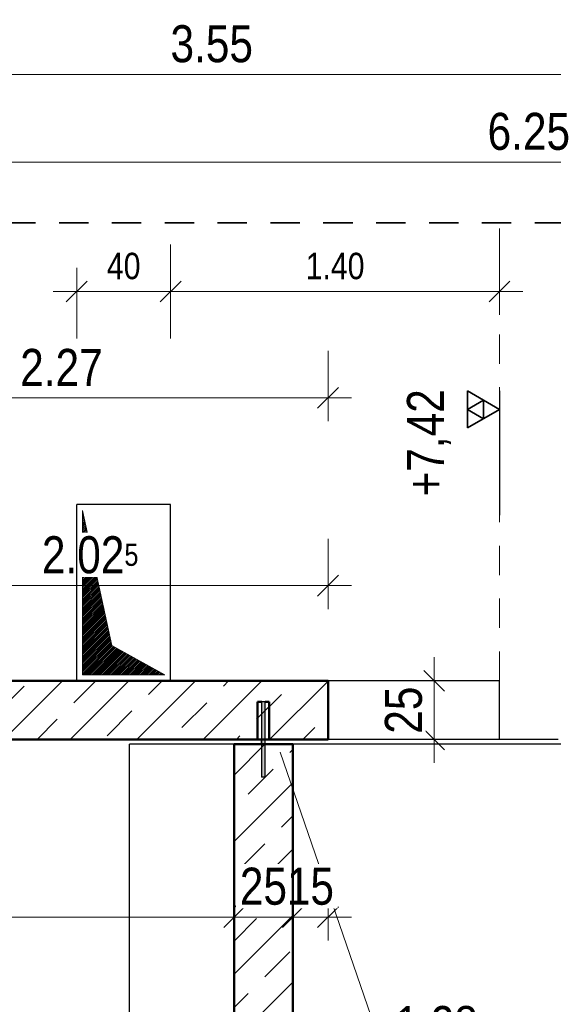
# Model space of a CAD drawing. Header units: millimetres. Extents: x -13 to 146, y -13 to 60.
# Tile 143 of 170: x 54.53 to 56.81, y 15.01 to 19.21. Entities that reach past the tile are written whole.
import ezdxf

# ---------------------------------------------------------------- set-up
doc = ezdxf.new("R2010")
doc.units = ezdxf.units.MM
doc.linetypes.add('HIDDEN', pattern=[0.375, 0.25, -0.125])
for name, color, linetype, lineweight in [('Achsen', 7, 'Continuous', 20), ('Geschnittene Kanten', 7, 'Continuous', 20), ('Schraffuren', 7, 'Continuous', 20), ('WPG_Lüftung Durchbrüche', 7, 'Continuous', 20)]:
    doc.layers.add(name, color=color, linetype=linetype, lineweight=lineweight)
doc.styles.add('Arial Narrow', font='ARIALN.TTF')
doc.dimstyles.new('Arch_Strakon_dimstyle', dxfattribs={"dimtxt": 11.25, "dimasz": 1, "dimexe": 1.25, "dimexo": 0.0625, "dimgap": 1, "dimtad": 0, "dimdec": 5, "dimzin": 12, "dimdsep": 46, "dimtxsty": 'Arial Narrow', "dimblk": 'Arrowhead_Tick', "dimsah": 1, "dimcen": 0, "dimse1": 1, "dimse2": 1, "dimclrd": 6, "dimclrt": 3, "dimazin": 0, "dimtfac": 1, "dimtdec": 4, "dimtmove": 0, "dimatfit": 3, "dimldrblk": 'NONE', "dimfxl": 1, "dimtvp": 1, "dimtolj": 1, "dimtzin": 0, "dimlwd": 13, "dimarcsym": 2})
pattern_1 = [(45, (0, 0), (-0.14142136, 0.14142136), [0.15, -0.1]), (45, (-0.07071, 0.07071), (-0.14142136, 0.14142136), [])]

# ---------------------------------------------------------------- blocks, each defined once
blk = doc.blocks.new('Arrowhead_Tick')
at = {"color": 0, "linetype": 'Continuous', "lineweight": -2}
for p, q in [((0, 20), (0, -10)), ((-1, 0), (0, 0)), ((10, 0), (0, 0))]:
    blk.add_line(p, q, dxfattribs=at)
at = {"color": 2, "linetype": 'Continuous', "lineweight": 35}
blk.add_line((4.42, 4.42), (-4.42, -4.42), dxfattribs=at)
blk = doc.blocks.new('*D178')
at = {"layer": 'Achsen', "color": 6, "linetype": 'Continuous', "lineweight": 13}
blk.add_line((52.8576, 15.3862), (55.4376, 15.3862), dxfattribs=at)
at = {"layer": 'Defpoints', "color": 0}
for p in [(52.8476, 16.1422), (55.4476, 16.1222), (55.4476, 15.3862)]:
    blk.add_point(p, dxfattribs=at)
at = {"layer": 'Achsen', "color": 6, "lineweight": 13, "xscale": 0.01, "yscale": 0.01, "zscale": 0.01}
for p, rotation in [((55.4476, 15.3862), 359.9999999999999), ((52.8476, 15.3862), 179.9999999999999)]:
    blk.add_blockref('Arrowhead_Tick', p, dxfattribs=dict(at, rotation=rotation))
at = {"layer": 'Achsen', "color": 2, "lineweight": 35, "insert": (54.1476, 15.5166), "char_height": 0.1575, "attachment_point": 5, "style": 'Arial Narrow', "bg_fill": 3, "box_fill_scale": 1.1, "bg_fill_color": 256, "bg_fill_true_color": 13158600, "bg_fill_transparency": 0}
blk.add_mtext('\\A1;2.60', dxfattribs=at)
blk = doc.blocks.new('_None')
blk = doc.blocks.new('*D179')
at = {"layer": 'Achsen', "color": 6, "linetype": 'Continuous', "lineweight": 13}
blk.add_line((55.4576, 15.3862), (55.6876, 15.3862), dxfattribs=at)
at = {"layer": 'Defpoints', "color": 0}
for p in [(55.4476, 16.1222), (55.6976, 16.1222), (55.6976, 15.3862)]:
    blk.add_point(p, dxfattribs=at)
at = {"layer": 'Achsen', "color": 6, "lineweight": 13, "xscale": 0.01, "yscale": 0.01, "zscale": 0.01}
blk.add_blockref('Arrowhead_Tick', (55.6976, 15.3862), dxfattribs=at)
at = {"layer": 'Achsen', "color": 6, "lineweight": 13, "xscale": 0.01, "yscale": 0.01, "zscale": 0.01, "rotation": 180}
blk.add_blockref('Arrowhead_Tick', (55.4476, 15.3862), dxfattribs=at)
at = {"layer": 'Achsen', "color": 2, "lineweight": 35, "insert": (55.5726, 15.5166), "char_height": 0.1575, "attachment_point": 5, "style": 'Arial Narrow', "bg_fill": 3, "box_fill_scale": 1.1, "bg_fill_color": 256, "bg_fill_true_color": 13158600, "bg_fill_transparency": 0}
blk.add_mtext('\\A1;25', dxfattribs=at)
blk = doc.blocks.new('*D180')
at = {"layer": 'Achsen', "color": 6, "linetype": 'Continuous', "lineweight": 13}
blk.add_line((55.7076, 15.3862), (55.8376, 15.3862), dxfattribs=at)
at = {"layer": 'Defpoints', "color": 0}
for p in [(55.8476, 16.1422), (55.6976, 16.1222), (55.8476, 15.3862)]:
    blk.add_point(p, dxfattribs=at)
at = {"layer": 'Achsen', "color": 6, "lineweight": 13, "xscale": 0.01, "yscale": 0.01, "zscale": 0.01}
blk.add_blockref('Arrowhead_Tick', (55.8476, 15.3862), dxfattribs=at)
at = {"layer": 'Achsen', "color": 6, "lineweight": 13, "xscale": 0.01, "yscale": 0.01, "zscale": 0.01, "rotation": 180}
blk.add_blockref('Arrowhead_Tick', (55.6976, 15.3862), dxfattribs=at)
at = {"layer": 'Achsen', "color": 2, "lineweight": 35, "insert": (55.7726, 15.5166), "char_height": 0.1575, "attachment_point": 5, "style": 'Arial Narrow', "bg_fill": 3, "box_fill_scale": 1.1, "bg_fill_color": 256, "bg_fill_true_color": 13158600, "bg_fill_transparency": 0}
blk.add_mtext('\\A1;15', dxfattribs=at)
blk = doc.blocks.new('*D183')
at = {"layer": 'Achsen', "color": 6, "linetype": 'Continuous', "lineweight": 13}
blk.add_line((53.5876, 17.5972), (55.8376, 17.5972), dxfattribs=at)
at = {"layer": 'Defpoints', "color": 0}
for p in [(53.5776, 18.3422), (55.8476, 17.5972), (55.8476, 16.3922)]:
    blk.add_point(p, dxfattribs=at)
at = {"layer": 'Achsen', "color": 6, "lineweight": 13, "xscale": 0.01, "yscale": 0.01, "zscale": 0.01}
blk.add_blockref('Arrowhead_Tick', (55.8476, 17.5972), dxfattribs=at)
at = {"layer": 'Achsen', "color": 6, "lineweight": 13, "xscale": 0.01, "yscale": 0.01, "zscale": 0.01, "rotation": 180}
blk.add_blockref('Arrowhead_Tick', (53.5776, 17.5972), dxfattribs=at)
at = {"layer": 'Achsen', "color": 2, "lineweight": 35, "insert": (54.7126, 17.7263), "char_height": 0.1575, "attachment_point": 5, "style": 'Arial Narrow', "bg_fill": 3, "box_fill_scale": 1.1, "bg_fill_color": 256, "bg_fill_true_color": 13158600, "bg_fill_transparency": 0}
blk.add_mtext('\\A1;2.27', dxfattribs=at)
blk = doc.blocks.new('*D184')
at = {"layer": 'Achsen', "color": 6, "linetype": 'Continuous', "lineweight": 13}
blk.add_line((56.3, 16.1522), (56.3, 16.3822), dxfattribs=at)
at = {"layer": 'Defpoints', "color": 0}
for p in [(55.8476, 16.3922), (56.3, 16.3922), (55.8476, 16.1422)]:
    blk.add_point(p, dxfattribs=at)
at = {"layer": 'Achsen', "color": 6, "lineweight": 13, "xscale": 0.01, "yscale": 0.01, "zscale": 0.01}
for p, rotation in [((56.3, 16.3922), 90), ((56.3, 16.1422), 270)]:
    blk.add_blockref('Arrowhead_Tick', p, dxfattribs=dict(at, rotation=rotation))
at = {"layer": 'Achsen', "color": 2, "lineweight": 35, "insert": (56.1696, 16.2672), "char_height": 0.1575, "attachment_point": 5, "rotation": 90, "style": 'Arial Narrow', "bg_fill": 3, "box_fill_scale": 1.1, "bg_fill_color": 256, "bg_fill_true_color": 13158600, "bg_fill_transparency": 0}
blk.add_mtext('\\A1;25', dxfattribs=at)
blk = doc.blocks.new('*D185')
at = {"layer": 'Achsen', "color": 6, "linetype": 'Continuous', "lineweight": 13}
blk.add_line((53.5876, 18.5999), (59.8176, 18.5999), dxfattribs=at)
at = {"layer": 'Defpoints', "color": 0}
for p in [(59.8276, 18.5999), (53.5776, 18.3422), (59.8276, 18.3422)]:
    blk.add_point(p, dxfattribs=at)
at = {"layer": 'Achsen', "color": 6, "lineweight": 13, "xscale": 0.01, "yscale": 0.01, "zscale": 0.01}
blk.add_blockref('Arrowhead_Tick', (59.8276, 18.5999), dxfattribs=at)
at = {"layer": 'Achsen', "color": 6, "lineweight": 13, "xscale": 0.01, "yscale": 0.01, "zscale": 0.01, "rotation": 180}
blk.add_blockref('Arrowhead_Tick', (53.5776, 18.5999), dxfattribs=at)
at = {"layer": 'Achsen', "color": 2, "lineweight": 35, "insert": (56.7026, 18.7303), "char_height": 0.1575, "attachment_point": 5, "style": 'Arial Narrow', "bg_fill": 3, "box_fill_scale": 1.1, "bg_fill_color": 256, "bg_fill_true_color": 13158600, "bg_fill_transparency": 0}
blk.add_mtext('\\A1;6.25', dxfattribs=at)
blk = doc.blocks.new('*D188')
at = {"layer": 'Achsen', "color": 6, "linetype": 'Continuous', "lineweight": 13}
blk.add_line((53.8326, 16.7972), (55.8376, 16.7972), dxfattribs=at)
at = {"layer": 'Defpoints', "color": 0}
for p in [(55.8476, 16.7972), (53.8226, 16.1422), (55.8476, 16.1422)]:
    blk.add_point(p, dxfattribs=at)
at = {"layer": 'Achsen', "color": 6, "lineweight": 13, "xscale": 0.01, "yscale": 0.01, "zscale": 0.01}
blk.add_blockref('Arrowhead_Tick', (55.8476, 16.7972), dxfattribs=at)
at = {"layer": 'Achsen', "color": 6, "lineweight": 13, "xscale": 0.01, "yscale": 0.01, "zscale": 0.01, "rotation": 180}
blk.add_blockref('Arrowhead_Tick', (53.8226, 16.7972), dxfattribs=at)
at = {"layer": 'Achsen', "color": 2, "lineweight": 35, "insert": (54.8351, 16.9276), "char_height": 0.1575, "attachment_point": 5, "style": 'Arial Narrow', "bg_fill": 3, "box_fill_scale": 1.1, "bg_fill_color": 256, "bg_fill_true_color": 13158600, "bg_fill_transparency": 0}
blk.add_mtext('\\A1;2.02{\\A1;\\H.6x;\\S5;}', dxfattribs=at)
blk = doc.blocks.new('*D273')
at = {"color": 6, "linetype": 'Continuous', "lineweight": 13}
blk.add_line((55.7076, 14.7972), (56.9726, 14.7972), dxfattribs=at)
at = {"layer": 'Defpoints', "color": 0}
for p in [(56.9826, 15.7146), (56.9826, 14.7972), (55.6976, 10.7913)]:
    blk.add_point(p, dxfattribs=at)
at = {"color": 6, "lineweight": 13, "xscale": 0.01, "yscale": 0.01, "zscale": 0.01}
blk.add_blockref('Arrowhead_Tick', (56.9826, 14.7972), dxfattribs=at)
at = {"color": 6, "lineweight": 13, "xscale": 0.01, "yscale": 0.01, "zscale": 0.01, "rotation": 180}
blk.add_blockref('Arrowhead_Tick', (55.6976, 14.7972), dxfattribs=at)
at = {"color": 2, "lineweight": 35, "insert": (56.3401, 14.9276), "char_height": 0.1575, "attachment_point": 5, "style": 'Arial Narrow', "bg_fill": 3, "box_fill_scale": 1.1, "bg_fill_color": 256, "bg_fill_true_color": 13158600, "bg_fill_transparency": 0}
blk.add_mtext('\\A1;1.28{\\A1;\\H.6x;\\S5;}', dxfattribs=at)
blk = doc.blocks.new('*D288')
at = {"color": 6, "linetype": 'Continuous', "lineweight": 13}
blk.add_line((52.5355, 10.8013), (52.5355, 16.1122), dxfattribs=at)
at = {"layer": 'Defpoints', "color": 0}
for p in [(52.5355, 16.1222), (55.0026, 16.1222), (55.0026, 10.7913)]:
    blk.add_point(p, dxfattribs=at)
at = {"color": 6, "lineweight": 13, "xscale": 0.01, "yscale": 0.01, "zscale": 0.01}
for p, rotation in [((52.5355, 16.1222), 90), ((52.5355, 10.7913), 270)]:
    blk.add_blockref('Arrowhead_Tick', p, dxfattribs=dict(at, rotation=rotation))
blk = doc.blocks.new('*D402')
at = {"color": 6, "linetype": 'Continuous', "lineweight": 13}
blk.add_line((53.5876, 18.973), (57.1175, 18.973), dxfattribs=at)
at = {"layer": 'Defpoints', "color": 0}
for p in [(57.1275, 18.973), (53.5776, 18.3422), (57.1275, 18.3422)]:
    blk.add_point(p, dxfattribs=at)
at = {"color": 6, "lineweight": 13, "xscale": 0.01, "yscale": 0.01, "zscale": 0.01}
blk.add_blockref('Arrowhead_Tick', (57.1275, 18.973), dxfattribs=at)
at = {"color": 6, "lineweight": 13, "xscale": 0.01, "yscale": 0.01, "zscale": 0.01, "rotation": 180}
blk.add_blockref('Arrowhead_Tick', (53.5776, 18.973), dxfattribs=at)
at = {"color": 2, "lineweight": 35, "insert": (55.3525, 19.1034), "char_height": 0.1575, "attachment_point": 5, "style": 'Arial Narrow', "bg_fill": 3, "box_fill_scale": 1.1, "bg_fill_color": 256, "bg_fill_true_color": 13158600, "bg_fill_transparency": 0}
blk.add_mtext('\\A1;3.55', dxfattribs=at)
blk = doc.blocks.new('*D566')
at = {"layer": 'Defpoints', "color": 0}
for p in [(55.1776, 18.05), (54.7776, 17.1422), (55.1776, 17.1422)]:
    blk.add_point(p, dxfattribs=at)
at = {"layer": 'WPG_Lüftung Durchbrüche', "color": 6, "linetype": 'Continuous', "lineweight": 13}
blk.add_line((54.7876, 18.05), (55.1676, 18.05), dxfattribs=at)
at = {"layer": 'WPG_Lüftung Durchbrüche', "color": 6, "lineweight": 13, "xscale": 0.01, "yscale": 0.01, "zscale": 0.01}
blk.add_blockref('Arrowhead_Tick', (55.1776, 18.05), dxfattribs=at)
at = {"layer": 'WPG_Lüftung Durchbrüche', "color": 6, "lineweight": 13, "xscale": 0.01, "yscale": 0.01, "zscale": 0.01, "rotation": 180}
blk.add_blockref('Arrowhead_Tick', (54.7776, 18.05), dxfattribs=at)
at = {"layer": 'WPG_Lüftung Durchbrüche', "color": 3, "lineweight": 35, "insert": (54.9776, 18.1574), "char_height": 0.1125, "attachment_point": 5, "style": 'Arial Narrow', "bg_fill": 3, "box_fill_scale": 1.1, "bg_fill_color": 256, "bg_fill_true_color": 13158600, "bg_fill_transparency": 0}
blk.add_mtext('\\A1;40', dxfattribs=at)
blk = doc.blocks.new('*D567')
at = {"layer": 'Defpoints', "color": 0}
for p in [(56.5775, 18.05), (55.1776, 17.1422), (56.5775, 16.1422)]:
    blk.add_point(p, dxfattribs=at)
at = {"layer": 'WPG_Lüftung Durchbrüche', "color": 6, "linetype": 'Continuous', "lineweight": 13}
blk.add_line((55.1876, 18.05), (56.5675, 18.05), dxfattribs=at)
at = {"layer": 'WPG_Lüftung Durchbrüche', "color": 6, "lineweight": 13, "xscale": 0.01, "yscale": 0.01, "zscale": 0.01}
blk.add_blockref('Arrowhead_Tick', (56.5775, 18.05), dxfattribs=at)
at = {"layer": 'WPG_Lüftung Durchbrüche', "color": 6, "lineweight": 13, "xscale": 0.01, "yscale": 0.01, "zscale": 0.01, "rotation": 180}
blk.add_blockref('Arrowhead_Tick', (55.1776, 18.05), dxfattribs=at)
at = {"layer": 'WPG_Lüftung Durchbrüche', "color": 3, "lineweight": 35, "insert": (55.8775, 18.1574), "char_height": 0.1125, "attachment_point": 5, "style": 'Arial Narrow', "bg_fill": 3, "box_fill_scale": 1.1, "bg_fill_color": 256, "bg_fill_true_color": 13158600, "bg_fill_transparency": 0}
blk.add_mtext('\\A1;1.40', dxfattribs=at)

msp = doc.modelspace()

# ---------------------------------------------------------------- hatches: boundary and pattern name
at = {"lineweight": 13}
h = msp.add_hatch(dxfattribs=at)
h.set_pattern_fill('Mau', color=6, scale=0.01, angle=45, style=0, pattern_type=2)
h.set_pattern_definition([(45, (0, 0), (-0.00367695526, 0.00367695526), [])])
h.paths.add_polyline_path([(55.152551, 16.417161), (54.927551, 16.542161), (54.802551, 17.117161), (54.802551, 16.417161)])
at = {"layer": 'Schraffuren', "lineweight": 13}
h = msp.add_hatch(dxfattribs=at)
h.set_pattern_fill('bB', color=6, scale=0.01, angle=45, style=0, pattern_type=2)
h.set_pattern_definition(pattern_1)
h.paths.add_polyline_path([(53.647551, 16.142161), (55.847551, 16.142162), (55.847551, 16.392162), (53.647551, 16.392161)])
at = {"layer": 'Schraffuren', "lineweight": 13, "true_color": 0x4682b4}
msp.add_hatch(color=145, dxfattribs=at).paths.add_polyline_path([(55.565131, 15.982165), (55.57997, 15.982165), (55.57997, 16.302165), (55.565131, 16.302165)])
at = {"layer": 'Schraffuren', "lineweight": 13}
h = msp.add_hatch(dxfattribs=at)
h.set_pattern_fill('bB', color=6, scale=0.01, angle=45, style=0, pattern_type=2)
h.set_pattern_definition(pattern_1)
h.paths.add_polyline_path([(55.697551, 10.791334), (55.697551, 16.122152), (55.447551, 16.122152), (55.447551, 10.791334)])

# ---------------------------------------------------------------- linework, layer by layer
at = {"color": 2, "linetype": 'Continuous', "lineweight": 35}
for p, q in [((56.441156, 17.468456), (56.441156, 17.625956)), ((56.441156, 17.625956), (56.577551, 17.547206)), ((56.441156, 17.547206), (56.509353, 17.586581)), ((56.509353, 17.586581), (56.509353, 17.507831)), ((56.577551, 17.547206), (56.441156, 17.468456)), ((56.509353, 17.507831), (56.441156, 17.547206))]:
    msp.add_line(p, q, dxfattribs=at)
at = {"color": 3, "linetype": 'Continuous', "lineweight": 25}
msp.add_line((56.577551, 17.625956), (56.577551, 17.096756), dxfattribs=at)
at = {"color": 6, "linetype": 'Continuous', "lineweight": 13}
for p, q in [((54.802551, 16.417161), (54.802551, 17.117161)), ((54.927551, 16.542161), (54.802551, 17.117161)), ((55.152551, 16.417161), (54.927551, 16.542161)), ((55.152551, 16.417161), (54.802551, 16.417161))]:
    msp.add_line(p, q, dxfattribs=at)
at = {"color": 5, "linetype": 'Continuous', "lineweight": 18}
msp.add_line((56.298891, 14.186638), (55.643392, 16.087584), dxfattribs=at)
at = {"color": 9, "linetype": 'Continuous', "lineweight": 0}
msp.add_circle((56.577551, 18.342161), 0.00111, dxfattribs=at)

# ---------------------------------------------------------------- texts
at = {"color": 2, "lineweight": 35, "insert": (56.183801, 17.126681), "char_height": 0.1575, "attachment_point": 1, "rotation": 90, "line_spacing_factor": 0.9, "style": 'Arial Narrow'}
msp.add_mtext(' +7,42', dxfattribs=at)

# ---------------------------------------------------------------- next in the draw order: dimensions: what is measured, and where the dimension line sits
at = {"layer": 'Achsen', "lineweight": 35}
for base, p1, p2, text, picture, middle in [((55.847551, 17.597206), (53.577551, 18.342161), (55.847551, 16.392162), '2.27', '*D183', (54.712551, 17.597206)), ((55.447551, 15.386153), (52.847551, 16.142152), (55.447551, 16.122152), '2.60', '*D178', (54.147551, 15.386153))]:
    dim = msp.add_linear_dim(base=base, p1=p1, p2=p2, text=text, dimstyle='Arch_Strakon_dimstyle', override={"dimscale": 0.01, "dimtxt": 15.75, "dimasz": 1, "dimgap": 5, "dimtad": 1, "dimjust": 0, "dimtih": 0, "dimtoh": 0, "dimdec": 5, "dimdsep": 46, "dimtxsty": 'Arial Narrow', "dimclrd": 6, "dimclrt": 2, "dimtix": 1, "dimtofl": 255, "dimtmove": 0, "dimatfit": 2, "dimfxl": 0, "dimfxlon": 0, "dimtvp": 31.746032, "dimtfill": 1, "dimtfillclr": 7, "dimlwd": 13}, dxfattribs=at)
    dim.commit()
    dim.dimension.update_dxf_attribs({"geometry": picture, "text_midpoint": middle, "dimtype": 160})

# ---------------------------------------------------------------- next in the draw order: texts
at = {"color": 2, "lineweight": 35, "insert": (54.608801, 14.351175), "char_height": 0.1575, "attachment_point": 1, "rotation": 90, "line_spacing_factor": 0.9, "style": 'Arial Narrow'}
msp.add_mtext(' +8,99{\\A1;\\H.6x;\\S5;}', dxfattribs=at)

# ---------------------------------------------------------------- next in the draw order: dimensions: what is measured, and where the dimension line sits
at = {"layer": 'Achsen', "lineweight": 35}
for base, p1, p2, text, picture, middle in [((59.827552, 18.599895), (53.577551, 18.342161), (59.827552, 18.342161), '6.25', '*D185', (56.702551, 18.599895)), ((55.697551, 15.386153), (55.447551, 16.122152), (55.697551, 16.122152), '25', '*D179', (55.572551, 15.386153))]:
    dim = msp.add_linear_dim(base=base, p1=p1, p2=p2, text=text, dimstyle='Arch_Strakon_dimstyle', override={"dimscale": 0.01, "dimtxt": 15.75, "dimasz": 1, "dimgap": 5, "dimtad": 1, "dimjust": 0, "dimtih": 0, "dimtoh": 0, "dimdec": 5, "dimdsep": 46, "dimtxsty": 'Arial Narrow', "dimclrd": 6, "dimclrt": 2, "dimtix": 1, "dimtofl": 255, "dimtmove": 0, "dimatfit": 2, "dimfxl": 0, "dimfxlon": 0, "dimtvp": 31.746032, "dimtfill": 1, "dimtfillclr": 7, "dimlwd": 13}, dxfattribs=at)
    dim.commit()
    dim.dimension.update_dxf_attribs({"geometry": picture, "text_midpoint": middle, "dimtype": 160})
at = {"layer": 'WPG_Lüftung Durchbrüche', "lineweight": 35}
dim = msp.add_linear_dim(base=(55.177551, 18.05), p1=(54.777551, 17.142161), p2=(55.177551, 17.142161), text='40', dimstyle='Arch_Strakon_dimstyle', override={"dimscale": 0.01, "dimtxt": 11.25, "dimasz": 1, "dimgap": 5, "dimtad": 1, "dimjust": 0, "dimtih": 0, "dimtoh": 0, "dimdec": 5, "dimdsep": 46, "dimtxsty": 'Arial Narrow', "dimclrd": 6, "dimclrt": 3, "dimtix": 1, "dimtofl": 255, "dimtmove": 0, "dimatfit": 2, "dimfxl": 0, "dimfxlon": 0, "dimtvp": 44.444444, "dimtfill": 1, "dimtfillclr": 7, "dimlwd": 13}, dxfattribs=at)
dim.commit()
dim.dimension.update_dxf_attribs({"geometry": '*D566', "text_midpoint": (54.977551, 18.05), "dimtype": 160})

# ---------------------------------------------------------------- next in the draw order: linework, layer by layer
at = {"color": 6, "linetype": 'HIDDEN', "lineweight": 13, "ltscale": 0.5}
msp.add_line((55.56516, 15.982165), (55.564551, 15.982165), dxfattribs=at)

# ---------------------------------------------------------------- next in the draw order: dimensions: what is measured, and where the dimension line sits
at = {"lineweight": 35}
dim = msp.add_linear_dim(base=(57.127545, 18.972964), p1=(53.577551, 18.342161), p2=(57.127545, 18.342161), text='3.55', dimstyle='Arch_Strakon_dimstyle', override={"dimscale": 0.01, "dimtxt": 15.75, "dimasz": 1, "dimgap": 5, "dimtad": 1, "dimjust": 0, "dimtih": 0, "dimtoh": 0, "dimdec": 5, "dimdsep": 46, "dimtxsty": 'Arial Narrow', "dimclrd": 6, "dimclrt": 2, "dimtix": 1, "dimtofl": 255, "dimtmove": 0, "dimatfit": 2, "dimfxl": 0, "dimfxlon": 0, "dimtvp": 31.746032, "dimtfill": 1, "dimtfillclr": 7, "dimlwd": 13}, dxfattribs=at)
dim.commit()
dim.dimension.update_dxf_attribs({"geometry": '*D402', "text_midpoint": (55.352548, 18.972964), "dimtype": 160})
at = {"layer": 'Achsen', "lineweight": 35}
dim = msp.add_linear_dim(base=(55.847551, 15.386153), p1=(55.697551, 16.122152), p2=(55.847551, 16.142162), text='15', dimstyle='Arch_Strakon_dimstyle', override={"dimscale": 0.01, "dimtxt": 15.75, "dimasz": 1, "dimgap": 5, "dimtad": 1, "dimjust": 0, "dimtih": 0, "dimtoh": 0, "dimdec": 5, "dimdsep": 46, "dimtxsty": 'Arial Narrow', "dimclrd": 6, "dimclrt": 2, "dimtix": 1, "dimtofl": 255, "dimtmove": 0, "dimatfit": 2, "dimfxl": 0, "dimfxlon": 0, "dimtvp": 31.746032, "dimtfill": 1, "dimtfillclr": 7, "dimlwd": 13}, dxfattribs=at)
dim.commit()
dim.dimension.update_dxf_attribs({"geometry": '*D180', "text_midpoint": (55.772551, 15.386153), "dimtype": 160})

# ---------------------------------------------------------------- next in the draw order: linework, layer by layer
at = {"color": 2, "linetype": 'HIDDEN', "lineweight": 35, "ltscale": 0.5}
msp.add_line((57.077545, 18.342161), (53.147551, 18.342161), dxfattribs=at)
at = {"color": 6, "linetype": 'HIDDEN', "lineweight": 13, "ltscale": 0.5}
msp.add_line((55.580551, 15.982165), (55.57997, 15.982165), dxfattribs=at)
at = {"layer": 'Geschnittene Kanten', "color": 3, "linetype": 'Continuous', "lineweight": 25}
msp.add_line((55.57997, 15.982165), (55.56516, 15.982165), dxfattribs=at)

# ---------------------------------------------------------------- next in the draw order: dimensions: what is measured, and where the dimension line sits
at = {"lineweight": 35}
dim = msp.add_linear_dim(base=(56.982551, 14.797206), p1=(55.697551, 10.791334), p2=(56.982551, 15.714618), text='1.28{\\A1;\\H.6x;\\S5;}', dimstyle='Arch_Strakon_dimstyle', override={"dimscale": 0.01, "dimtxt": 15.75, "dimasz": 1, "dimgap": 5, "dimtad": 1, "dimjust": 0, "dimtih": 0, "dimtoh": 0, "dimdec": 5, "dimdsep": 46, "dimtxsty": 'Arial Narrow', "dimclrd": 6, "dimclrt": 2, "dimtix": 1, "dimtofl": 255, "dimtmove": 0, "dimatfit": 2, "dimfxl": 0, "dimfxlon": 0, "dimtvp": 31.746032, "dimtfill": 1, "dimtfillclr": 7, "dimlwd": 13}, dxfattribs=at)
dim.commit()
dim.dimension.update_dxf_attribs({"geometry": '*D273', "text_midpoint": (56.340051, 14.797206), "dimtype": 160})
at = {"layer": 'Achsen', "lineweight": 35}
dim = msp.add_linear_dim(base=(56.3, 16.392162), p1=(55.847551, 16.142162), p2=(55.847551, 16.392162), angle=90, text='25', dimstyle='Arch_Strakon_dimstyle', override={"dimscale": 0.01, "dimtxt": 15.75, "dimasz": 1, "dimgap": 5, "dimtad": 1, "dimjust": 0, "dimtih": 0, "dimtoh": 0, "dimdec": 5, "dimdsep": 46, "dimtxsty": 'Arial Narrow', "dimclrd": 6, "dimclrt": 2, "dimtix": 1, "dimtofl": 255, "dimtmove": 0, "dimatfit": 2, "dimfxl": 0, "dimfxlon": 0, "dimtvp": 31.746032, "dimtfill": 1, "dimtfillclr": 7, "dimlwd": 13}, dxfattribs=at)
dim.commit()
dim.dimension.update_dxf_attribs({"geometry": '*D184', "text_midpoint": (56.3, 16.267162), "dimtype": 160})

# ---------------------------------------------------------------- next in the draw order: dimensions: what is measured, and where the dimension line sits
dim = msp.add_linear_dim(base=(55.847551, 16.797206), p1=(53.822551, 16.142162), p2=(55.847551, 16.142162), text='2.02{\\A1;\\H.6x;\\S5;}', dimstyle='Arch_Strakon_dimstyle', override={"dimscale": 0.01, "dimtxt": 15.75, "dimasz": 1, "dimgap": 5, "dimtad": 1, "dimjust": 0, "dimtih": 0, "dimtoh": 0, "dimdec": 5, "dimdsep": 46, "dimtxsty": 'Arial Narrow', "dimclrd": 6, "dimclrt": 2, "dimtix": 1, "dimtofl": 255, "dimtmove": 0, "dimatfit": 2, "dimfxl": 0, "dimfxlon": 0, "dimtvp": 31.746032, "dimtfill": 1, "dimtfillclr": 7, "dimlwd": 13}, dxfattribs=at)
dim.commit()
dim.dimension.update_dxf_attribs({"geometry": '*D188', "text_midpoint": (54.835051, 16.797206), "dimtype": 160})

# ---------------------------------------------------------------- next in the draw order: linework, layer by layer
at = {"layer": 'Achsen', "color": 3, "linetype": 'Continuous', "lineweight": 25}
for p, q in [((54.777551, 16.392161), (54.777551, 17.142161)), ((55.002551, 10.791334), (55.002551, 16.122152))]:
    msp.add_line(p, q, dxfattribs=at)

# ---------------------------------------------------------------- next in the draw order: dimensions: what is measured, and where the dimension line sits
at = {"lineweight": 35}
dim = msp.add_linear_dim(base=(52.535491, 16.122152), p1=(55.002551, 10.791334), p2=(55.002551, 16.122152), angle=90, text=' ', dimstyle='Arch_Strakon_dimstyle', override={"dimscale": 0.01, "dimtxt": 15, "dimasz": 1, "dimgap": 5, "dimtad": 1, "dimjust": 0, "dimtih": 0, "dimtoh": 0, "dimdec": 5, "dimdsep": 46, "dimtxsty": 'Arial Narrow', "dimclrd": 6, "dimclrt": 2, "dimtix": 1, "dimtofl": 255, "dimtmove": 0, "dimatfit": 2, "dimfxl": 0, "dimfxlon": 0, "dimtvp": 33.333333, "dimtfill": 1, "dimtfillclr": 7, "dimlwd": 13}, dxfattribs=at)
dim.commit()
dim.dimension.update_dxf_attribs({"geometry": '*D288', "text_midpoint": (52.535491, 13.456743), "dimtype": 160})
at = {"layer": 'WPG_Lüftung Durchbrüche', "lineweight": 35}
dim = msp.add_linear_dim(base=(56.577545, 18.05), p1=(55.177551, 17.142161), p2=(56.577545, 16.142161), text='1.40', dimstyle='Arch_Strakon_dimstyle', override={"dimscale": 0.01, "dimtxt": 11.25, "dimasz": 1, "dimgap": 5, "dimtad": 1, "dimjust": 0, "dimtih": 0, "dimtoh": 0, "dimdec": 5, "dimdsep": 46, "dimtxsty": 'Arial Narrow', "dimclrd": 6, "dimclrt": 3, "dimtix": 1, "dimtofl": 255, "dimtmove": 0, "dimatfit": 2, "dimfxl": 0, "dimfxlon": 0, "dimtvp": 44.444444, "dimtfill": 1, "dimtfillclr": 7, "dimlwd": 13}, dxfattribs=at)
dim.commit()
dim.dimension.update_dxf_attribs({"geometry": '*D567', "text_midpoint": (55.877548, 18.05), "dimtype": 160})

# ---------------------------------------------------------------- next in the draw order: linework, layer by layer
at = {"color": 6, "linetype": 'HIDDEN', "lineweight": 13, "ltscale": 0.5}
for p, q in [((56.577545, 16.392161), (56.577545, 18.342161)), ((55.54773, 16.302165), (55.547551, 16.302165)), ((55.547551, 16.142152), (55.547551, 16.302165)), ((55.564551, 16.142152), (55.564551, 16.302165)), ((55.580551, 16.142152), (55.580551, 16.302165)), ((55.597551, 16.302165), (55.597371, 16.302165)), ((55.597551, 16.142152), (55.597551, 16.302165)), ((55.564551, 15.982165), (55.564551, 16.122152)), ((55.580551, 15.982165), (55.580551, 16.122152))]:
    msp.add_line(p, q, dxfattribs=at)
at = {"color": 4, "linetype": 'Continuous', "lineweight": 50}
for p, q in [((55.847551, 16.392161), (53.647551, 16.392161)), ((55.847551, 16.142162), (55.847551, 16.392162)), ((55.56516, 16.302165), (55.54773, 16.302165)), ((55.54773, 16.142152), (55.54773, 16.302165)), ((55.597371, 16.302165), (55.57997, 16.302165)), ((55.597371, 16.142152), (55.597371, 16.302165)), ((55.847551, 16.142152), (53.647551, 16.142152)), ((55.697551, 16.122152), (55.447551, 16.122152)), ((55.447551, 10.791334), (55.447551, 16.122152)), ((55.697551, 10.791334), (55.697551, 16.122152))]:
    msp.add_line(p, q, dxfattribs=at)
at = {"layer": 'Achsen', "color": 3, "linetype": 'Continuous', "lineweight": 25}
for p, q in [((55.177551, 17.142161), (54.777551, 17.142161)), ((55.177551, 16.392161), (55.177551, 17.142161)), ((56.577551, 16.392161), (55.847551, 16.392161)), ((56.577545, 16.142161), (56.577545, 16.392161)), ((55.564551, 16.122152), (55.564551, 16.142152)), ((55.580551, 16.122152), (55.580551, 16.142152)), ((56.577551, 16.142152), (55.847551, 16.142152)), ((56.827545, 16.142152), (56.577551, 16.142152)), ((55.447551, 16.122152), (55.002551, 16.122152)), ((56.982551, 16.122152), (55.697551, 16.122152))]:
    msp.add_line(p, q, dxfattribs=at)
at = {"layer": 'Geschnittene Kanten', "color": 3, "linetype": 'Continuous', "lineweight": 25}
for p, q in [((55.565131, 15.982165), (55.565131, 16.302165)), ((55.57997, 16.302165), (55.56516, 16.302165)), ((55.57997, 15.982165), (55.57997, 16.302165))]:
    msp.add_line(p, q, dxfattribs=at)

doc.saveas('drawing.dxf')
